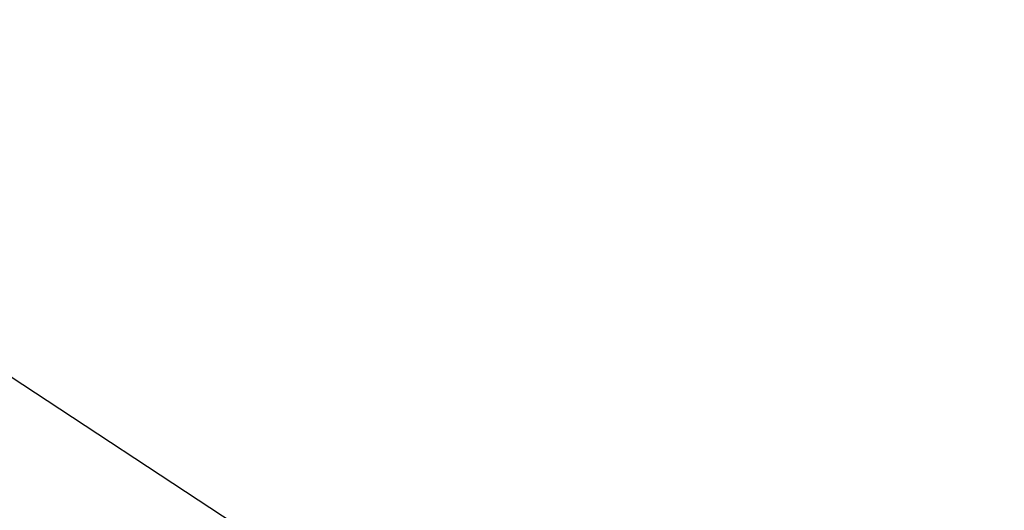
# Model space of a CAD drawing. Header units: centimetres. Extents: x 1912 to 37354, y 4932 to 6633.
# Tile 99 of 236: x 13932 to 14045, y 5741 to 5797. Entities that reach past the tile are written whole.
import ezdxf
from ezdxf import colors
from ezdxf.entities.mleader import LeaderData, LeaderLine
from ezdxf.math import Vec2, Vec3

# ---------------------------------------------------------------- set-up
doc = ezdxf.new("R2010")
doc.units = ezdxf.units.CM
doc.layers.add('IS_Opis', color=250, linetype='Continuous', lineweight=9)
doc.styles.add('styl1', font='ARIALN.TTF')

msp = doc.modelspace()

# ---------------------------------------------------------------- leaders
at = {"layer": 'IS_Opis'}
ml = msp.add_multileader_mtext('Standard', dxfattribs=at)
ml.set_content('Projektowany kocioł gazowy 1-funkcyjny 100kW z zamkniętą komorą spalania. Kotły zamontować na prefabrykowanym stelażu', color=256, style='styl1')
ml.set_leader_properties()
ml.build(insert=Vec2(0, 0))
ml.multileader.update_dxf_attribs({"dogleg_length": 5, "arrow_head_size": 7.5})
ctx = ml.context
ctx.base_point, ctx.char_height, ctx.arrow_head_size, ctx.landing_gap_size, ctx.plane_origin = Vec3(13594.45, 5786.96), 12, 7.5, 5, Vec3(14031.09, 5884.08)
ctx.text_align_type = 2
notes = []
notes.append((ctx, [(1, (1, 1, 0), (13884.64, 5786.96), (-1, 0), 18.92, [(2, [(13884.64, 5734.49), (14044.64, 5734.49), (13964.64, 5734.49)], 0, [])])]))
ctx.mtext.insert, ctx.mtext.width, ctx.mtext.defined_height, ctx.mtext.alignment, ctx.mtext.flow_direction = Vec3(13860.72, 5794.72), 272.7828, 76.92, 3, 5
for ctx, leaders in notes:
    for number, flags, end, landing, length, lines in leaders:
        leader = LeaderData()
        leader.index, (leader.has_last_leader_line, leader.has_dogleg_vector, leader.attachment_direction) = number, flags
        leader.last_leader_point, leader.dogleg_vector, leader.dogleg_length = Vec3(end), Vec3(landing), length
        for number, points, colour, breaks in lines:
            line = LeaderLine()
            line.index, line.vertices, line.color, line.breaks = number, Vec3.list(points), colors.encode_raw_color(colour), breaks
            leader.lines.append(line)
        ctx.leaders.append(leader)

doc.saveas('drawing.dxf')
